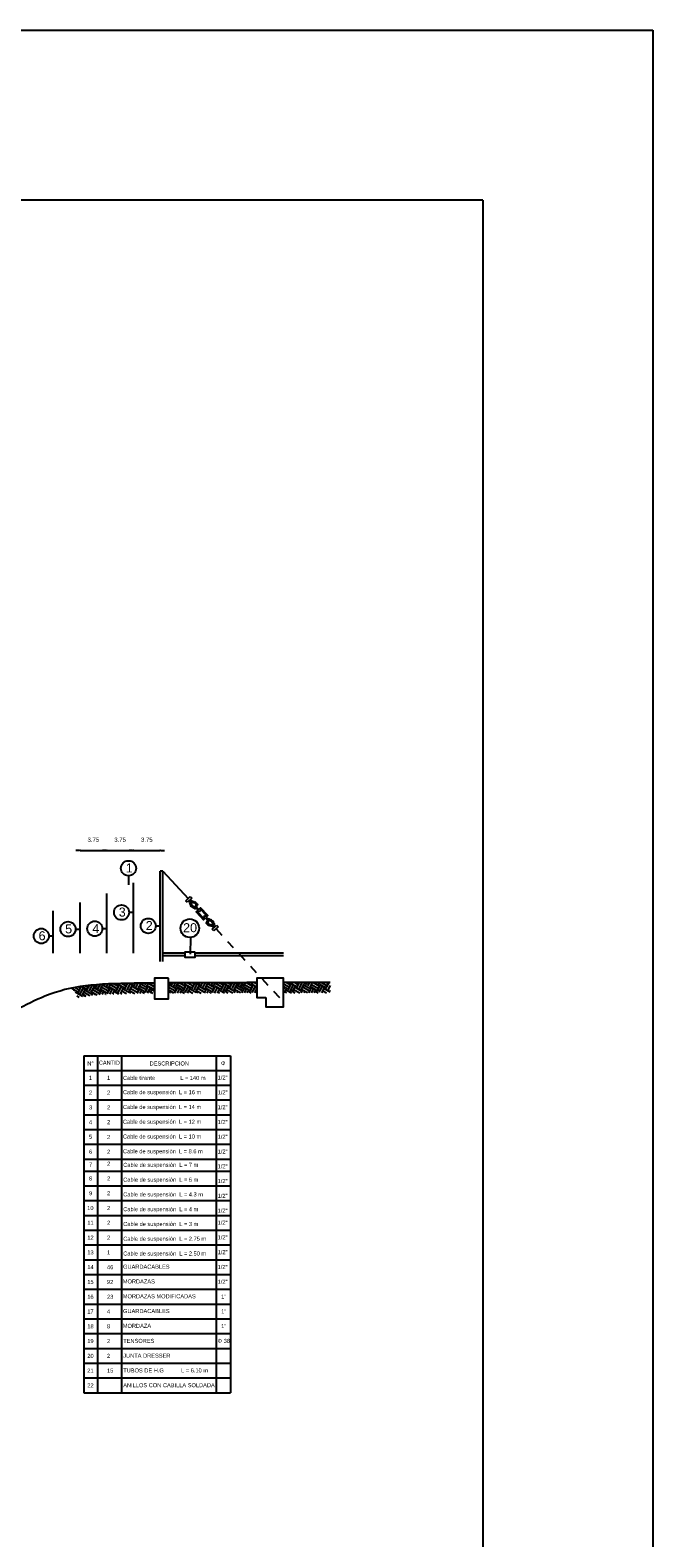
# Model space of a CAD drawing. Header units: metres. Extents: x 2644 to 4131, y 3282 to 4383.
# Tile 46 of 53: x 3114 to 3121, y 4365 to 4383. Entities that reach past the tile are written whole.
import ezdxf

# ---------------------------------------------------------------- set-up
doc = ezdxf.new("R2010")
doc.units = ezdxf.units.M
doc.linetypes.add('ACAD_ISO03W100', pattern=[30, 12, -18])
doc.layers.add('Dibujo', color=7, linetype='Continuous')
doc.styles.get("Standard").update_dxf_attribs({"font": 'arial.ttf'})
doc.dimstyles.new('gestion', dxfattribs={"dimscale": 0, "dimtxt": 0.025, "dimasz": 0.025, "dimexe": 0.02, "dimexo": 0.07, "dimgap": 0.01, "dimtad": 2, "dimtih": 1, "dimtoh": 1, "dimzin": 0, "dimdsep": 46, "dimtxsty": 'Standard', "dimblk": 'DOT', "dimcen": 0, "dimse1": 1, "dimse2": 1, "dimadec": 0, "dimazin": 0, "dimtm": 1e-09, "dimtfac": 1, "dimtix": 1, "dimtmove": 1, "dimatfit": 0, "dimldrblk": 'DOTSMALL', "dimfxl": 1, "dimtolj": 1, "dimtzin": 0, "dimarcsym": 2})
pattern_1 = [(241, (1858.64555, 2990.27211), (0.0298835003, -0.1042161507), [0.076661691, -0.076661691]), (241, (1858.67069, 2990.258176), (0.0298835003, -0.1042161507), [0.076661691, -0.076661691]), (241, (1858.69584, 2990.24424), (0.0298835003, -0.1042161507), [0.076661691, -0.076661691]), (331, (1858.69957, 2990.23121), (0.1042161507, 0.0298835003), [0.076661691, -0.076661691]), (331, (1858.685635, 2990.20607), (0.1042161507, 0.0298835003), [0.076661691, -0.076661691]), (331, (1858.6717, 2990.18092), (0.1042161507, 0.0298835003), [0.076661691, -0.076661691])]

# ---------------------------------------------------------------- blocks, each defined once
blk = doc.blocks.new('_Dot')
at = {"color": 0, "linetype": 'ByBlock', "lineweight": -2}
blk.add_line((-0.5, 0), (-1, 0), dxfattribs=at)
at = {"color": 0, "linetype": 'ByBlock', "const_width": 0.5}
blk.add_lwpolyline([(-0.25, 0, 1), (0.25, 0, 1)], format="xyb", close=True, dxfattribs=at)
blk = doc.blocks.new('*D432')
at = {"color": 0, "lineweight": -2, "transparency": 16777216}
for p, q in [((3114.23, 4373.305), (3114.205, 4373.305)), ((3114.255, 4373.305), (3114.57, 4373.305)), ((3114.595, 4373.305), (3114.62, 4373.305))]:
    blk.add_line(p, q, dxfattribs=at)
at = {"layer": 'Defpoints', "color": 0, "transparency": 16777216}
for p in [(3114.57, 4373.305), (3114.255, 4371.566), (3114.57, 4371.566)]:
    blk.add_point(p, dxfattribs=at)
at = {"color": 0, "lineweight": -2, "transparency": 16777216, "xscale": 0.025, "yscale": 0.025, "zscale": 0.025}
blk.add_blockref('_Dot', (3114.255, 4373.305), dxfattribs=at)
at = {"color": 0, "lineweight": -2, "transparency": 16777216, "xscale": 0.025, "yscale": 0.025, "zscale": 0.025, "rotation": 180}
blk.add_blockref('_Dot', (3114.57, 4373.305), dxfattribs=at)
at = {"color": 0, "transparency": 16777216, "insert": (3114.412, 4373.431), "char_height": 0.05, "attachment_point": 5}
blk.add_mtext('\\A1;3.75', dxfattribs=at)
blk = doc.blocks.new('_DotSmall')
at = {"color": 0, "linetype": 'ByBlock', "const_width": 0.5}
blk.add_lwpolyline([(-0.0625, 0, 1), (0.0625, 0, 1)], format="xyb", close=True, dxfattribs=at)
blk = doc.blocks.new('*D433')
at = {"color": 0, "lineweight": -2, "transparency": 16777216}
for p, q in [((3114.545, 4373.305), (3114.52, 4373.305)), ((3114.57, 4373.305), (3114.885, 4373.305)), ((3114.91, 4373.305), (3114.935, 4373.305))]:
    blk.add_line(p, q, dxfattribs=at)
at = {"layer": 'Defpoints', "color": 0, "transparency": 16777216}
for p in [(3114.885, 4373.305), (3114.57, 4371.566), (3114.885, 4371.566)]:
    blk.add_point(p, dxfattribs=at)
at = {"color": 0, "lineweight": -2, "transparency": 16777216, "xscale": 0.025, "yscale": 0.025, "zscale": 0.025}
blk.add_blockref('_Dot', (3114.57, 4373.305), dxfattribs=at)
at = {"color": 0, "lineweight": -2, "transparency": 16777216, "xscale": 0.025, "yscale": 0.025, "zscale": 0.025, "rotation": 180}
blk.add_blockref('_Dot', (3114.885, 4373.305), dxfattribs=at)
at = {"color": 0, "transparency": 16777216, "insert": (3114.727, 4373.431), "char_height": 0.05, "attachment_point": 5}
blk.add_mtext('\\A1;3.75', dxfattribs=at)
blk = doc.blocks.new('*D434')
at = {"color": 0, "lineweight": -2, "transparency": 16777216}
for p, q in [((3114.86, 4373.305), (3114.835, 4373.305)), ((3114.885, 4373.305), (3115.2, 4373.305)), ((3115.225, 4373.305), (3115.25, 4373.305))]:
    blk.add_line(p, q, dxfattribs=at)
at = {"layer": 'Defpoints', "color": 0, "transparency": 16777216}
for p in [(3115.2, 4373.305), (3114.885, 4371.566), (3115.2, 4371.566)]:
    blk.add_point(p, dxfattribs=at)
at = {"color": 0, "lineweight": -2, "transparency": 16777216, "xscale": 0.025, "yscale": 0.025, "zscale": 0.025}
blk.add_blockref('_Dot', (3114.885, 4373.305), dxfattribs=at)
at = {"color": 0, "lineweight": -2, "transparency": 16777216, "xscale": 0.025, "yscale": 0.025, "zscale": 0.025, "rotation": 180}
blk.add_blockref('_Dot', (3115.2, 4373.305), dxfattribs=at)
at = {"color": 0, "transparency": 16777216, "insert": (3115.042, 4373.431), "char_height": 0.05, "attachment_point": 5}
blk.add_mtext('\\A1;3.75', dxfattribs=at)

msp = doc.modelspace()

# ---------------------------------------------------------------- hatches: boundary and pattern name
at = {"transparency": 33554687}
h = msp.add_hatch(dxfattribs=at)
h.set_pattern_fill('EARTH', color=256, scale=0.012073, angle=241)
h.set_pattern_definition(pattern_1)
edge = h.paths.add_edge_path()
edge.add_spline(control_points=[(3114.159, 4371.684), (3114.211, 4371.695), (3114.426, 4371.73), (3114.744, 4371.74), (3115.05, 4371.743), (3115.133, 4371.743)], knot_values=[1.649805, 1.649805, 1.649805, 1.649805, 1.976795, 2.976795, 3.32699, 3.32699, 3.32699, 3.32699], degree=3, periodic=0)
edge.add_line((3115.133, 4371.743), (3115.133, 4371.623))
edge.add_spline(control_points=[(3115.133, 4371.623), (3115.009, 4371.622), (3114.894, 4371.621), (3114.678, 4371.616), (3114.579, 4371.612), (3114.395, 4371.599), (3114.312, 4371.589), (3114.232, 4371.575), (3114.23, 4371.575), (3114.229, 4371.575)], knot_values=[1.650847, 1.650847, 1.650847, 1.650847, 2.174145, 2.174145, 2.698486, 2.698486, 3.216199, 3.216199, 3.22529, 3.22529, 3.22529, 3.22529], degree=3, periodic=0)
edge.add_line((3114.229, 4371.575), (3114.159, 4371.684))
h = msp.add_hatch(dxfattribs=at)
h.set_pattern_fill('EARTH', color=256, scale=0.012073, angle=241)
h.set_pattern_definition(pattern_1)
edge = h.paths.add_edge_path()
edge.add_spline(control_points=[(3115.298, 4371.744), (3115.406, 4371.745), (3115.683, 4371.745), (3116.002, 4371.747), (3116.338, 4371.748)], knot_values=[0.391055, 0.391055, 0.391055, 0.391055, 0.816754, 1.425699, 1.425699, 1.425699, 1.425699], degree=3, periodic=0)
edge.add_line((3116.338, 4371.748), (3116.338, 4371.627))
edge.add_spline(control_points=[(3116.338, 4371.627), (3116.227, 4371.627), (3116.132, 4371.626), (3115.882, 4371.626), (3115.76, 4371.625), (3115.522, 4371.624), (3115.407, 4371.624), (3115.299, 4371.623)], knot_values=[0.391202, 0.391202, 0.391202, 0.391202, 0.592546, 0.592546, 0.995527, 0.995527, 1.425699, 1.425699, 1.425699, 1.425699], degree=3, periodic=0)
edge.add_line((3115.298, 4371.623), (3115.298, 4371.744))
h = msp.add_hatch(dxfattribs=at)
h.set_pattern_fill('EARTH', color=256, scale=0.012073, angle=241)
h.set_pattern_definition(pattern_1)
edge = h.paths.add_edge_path()
edge.add_spline(control_points=[(3116.651, 4371.748), (3116.807, 4371.748), (3116.988, 4371.748), (3117.2, 4371.748)], knot_values=[0, 0, 0, 0, 0.223346, 0.223346, 0.223346, 0.223346], degree=3, periodic=0)
edge.add_line((3117.2, 4371.748), (3117.2, 4371.628))
edge.add_spline(control_points=[(3117.2, 4371.628), (3117.009, 4371.628), (3116.843, 4371.627), (3116.682, 4371.627), (3116.666, 4371.627), (3116.651, 4371.627)], knot_values=[0, 0, 0, 0, 0.201552, 0.201552, 0.223346, 0.223346, 0.223346, 0.223346], degree=3, periodic=0)
edge.add_line((3116.651, 4371.627), (3116.651, 4371.748))

# ---------------------------------------------------------------- linework, layer by layer
for p, q in [((3115.2, 4371.997), (3115.2, 4373.059)), ((3115.232, 4373.059), (3115.2, 4373.059)), ((3115.232, 4371.997), (3115.232, 4373.059)), ((3115.232, 4373.059), (3115.528, 4372.738)), ((3114.831, 4372.9), (3114.831, 4373.006)), ((3114.885, 4372.094), (3114.885, 4372.922)), ((3114.255, 4372.094), (3114.255, 4372.69)), ((3114.57, 4372.094), (3114.57, 4372.799)), ((3115.502, 4372.713), (3115.554, 4372.762)), ((3115.521, 4372.694), (3115.502, 4372.713)), ((3115.572, 4372.742), (3115.521, 4372.694)), ((3115.554, 4372.762), (3115.572, 4372.742)), ((3113.94, 4372.094), (3113.94, 4372.595)), ((3114.833, 4372.576), (3114.885, 4372.576)), ((3115.615, 4372.633), (3115.646, 4372.602)), ((3115.626, 4372.635), (3115.653, 4372.608)), ((3115.654, 4372.593), (3115.664, 4372.583)), ((3115.661, 4372.6), (3115.671, 4372.59)), ((3115.724, 4372.519), (3115.714, 4372.529)), ((3115.731, 4372.526), (3115.721, 4372.535)), ((3115.758, 4372.483), (3115.732, 4372.51)), ((3115.77, 4372.485), (3115.739, 4372.517)), ((3114.203, 4372.379), (3114.255, 4372.379)), ((3114.518, 4372.384), (3114.57, 4372.384)), ((3115.148, 4372.417), (3115.2, 4372.417)), ((3115.812, 4372.376), (3115.864, 4372.425)), ((3115.831, 4372.357), (3115.812, 4372.376)), ((3115.882, 4372.405), (3115.831, 4372.357)), ((3115.864, 4372.425), (3115.882, 4372.405)), ((3113.888, 4372.298), (3113.94, 4372.298)), ((3115.556, 4372.28), (3115.553, 4372.084)), ((3115.491, 4372.094), (3115.232, 4372.094)), ((3115.491, 4372.062), (3115.232, 4372.062)), ((3116.651, 4372.094), (3115.611, 4372.094)), ((3116.651, 4372.062), (3115.611, 4372.062)), ((3114.3, 4370.887), (3116.027, 4370.887)), ((3114.3, 4370.887), (3114.3, 4366.918)), ((3114.46, 4370.887), (3114.46, 4366.918)), ((3114.745, 4370.887), (3114.745, 4366.918)), ((3115.858, 4370.887), (3115.858, 4366.918)), ((3116.027, 4370.887), (3116.027, 4366.918)), ((3114.3, 4370.714), (3116.027, 4370.714)), ((3114.3, 4370.54), (3116.027, 4370.54)), ((3114.3, 4370.366), (3116.027, 4370.366)), ((3114.3, 4370.192), (3116.027, 4370.192)), ((3114.3, 4370.018), (3116.027, 4370.018)), ((3114.3, 4369.844), (3116.027, 4369.844)), ((3114.3, 4369.67), (3116.027, 4369.67)), ((3114.3, 4369.529), (3116.027, 4369.529)), ((3114.3, 4369.355), (3116.027, 4369.355)), ((3114.3, 4369.181), (3116.027, 4369.181)), ((3114.3, 4369.007), (3116.027, 4369.007)), ((3114.3, 4368.833), (3116.027, 4368.833)), ((3114.3, 4368.659), (3115.997, 4368.659)), ((3114.3, 4368.659), (3116.027, 4368.659)), ((3114.3, 4368.484), (3115.997, 4368.484)), ((3114.3, 4368.484), (3116.027, 4368.484)), ((3114.3, 4368.31), (3115.997, 4368.31)), ((3114.3, 4368.31), (3116.027, 4368.31)), ((3114.3, 4368.136), (3115.997, 4368.136)), ((3114.3, 4368.136), (3116.027, 4368.136)), ((3114.3, 4367.962), (3116.027, 4367.962)), ((3114.3, 4367.962), (3116.027, 4367.962)), ((3114.3, 4367.788), (3116.027, 4367.788)), ((3114.3, 4367.614), (3116.027, 4367.614)), ((3114.3, 4367.44), (3116.027, 4367.44)), ((3114.3, 4367.266), (3116.027, 4367.266)), ((3114.3, 4367.092), (3116.027, 4367.092)), ((3114.3, 4366.918), (3116.027, 4366.918))]:
    msp.add_line(p, q)
at = {"linetype": 'ACAD_ISO03W100', "ltscale": 0.0005}
msp.add_line((3115.857, 4372.381), (3116.651, 4371.52), dxfattribs=at)
for points in [[(3115.646, 4372.602), (3115.623, 4372.581), (3115.71, 4372.489), (3115.732, 4372.51)], [(3115.654, 4372.593), (3115.64, 4372.58), (3115.71, 4372.506), (3115.724, 4372.519)], [(3115.739, 4372.517), (3115.761, 4372.538), (3115.675, 4372.629), (3115.653, 4372.608)], [(3115.731, 4372.526), (3115.744, 4372.538), (3115.674, 4372.612), (3115.661, 4372.6)], [(3115.671, 4372.59), (3115.664, 4372.583)], [(3115.714, 4372.529), (3115.721, 4372.535)], [(3116.651, 4371.571), (3116.651, 4371.799), (3116.338, 4371.799), (3116.338, 4371.571), (3116.442, 4371.571)], [(3116.442, 4371.571), (3116.442, 4371.463), (3116.651, 4371.463), (3116.651, 4371.799), (3116.442, 4371.799)]]:
    msp.add_lwpolyline(points)
for points in [[(3115.611, 4372.106), (3115.491, 4372.106), (3115.491, 4372.049), (3115.611, 4372.049)], [(3115.298, 4371.799), (3115.133, 4371.799), (3115.133, 4371.556), (3115.298, 4371.556)]]:
    msp.add_lwpolyline(points, close=True)
for centre, radius in [((3114.826, 4373.095), 0.0887), ((3115.552, 4372.713), 0.0079), ((3115.557, 4372.682), 0.0079), ((3115.563, 4372.667), 0.0079), ((3115.566, 4372.705), 0.0079), ((3115.58, 4372.698), 0.0079), ((3115.595, 4372.695), 0.0079), ((3115.595, 4372.695), 0.0079), ((3115.595, 4372.695), 0.0079), ((3115.611, 4372.691), 0.0079), ((3115.611, 4372.691), 0.0079), ((3115.611, 4372.691), 0.0079), ((3115.611, 4372.691), 0.0079), ((3115.622, 4372.68), 0.0079), ((3115.622, 4372.68), 0.0079), ((3115.622, 4372.68), 0.0079), ((3115.633, 4372.668), 0.0079), ((3115.633, 4372.668), 0.0079), ((3115.633, 4372.668), 0.0079), ((3115.633, 4372.668), 0.0079), ((3114.744, 4372.575), 0.0887), ((3115.059, 4372.416), 0.0887), ((3115.548, 4372.389), 0.109), ((3115.569, 4372.652), 0.0079), ((3115.569, 4372.652), 0.0079), ((3115.569, 4372.652), 0.0079), ((3115.569, 4372.652), 0.0079), ((3115.582, 4372.643), 0.0079), ((3115.582, 4372.643), 0.0079), ((3115.582, 4372.643), 0.0079), ((3115.582, 4372.643), 0.0079), ((3115.594, 4372.634), 0.0079), ((3115.626, 4372.654), 0.0079), ((3115.626, 4372.654), 0.0079), ((3115.626, 4372.654), 0.0079), ((3115.79, 4372.485), 0.0079), ((3113.799, 4372.297), 0.0887), ((3114.114, 4372.378), 0.0887), ((3114.429, 4372.383), 0.0887), ((3115.752, 4372.45), 0.0079), ((3115.752, 4372.45), 0.0079), ((3115.752, 4372.45), 0.0079), ((3115.752, 4372.45), 0.0079), ((3115.758, 4372.465), 0.0079), ((3115.758, 4372.465), 0.0079), ((3115.758, 4372.465), 0.0079), ((3115.763, 4372.439), 0.0079), ((3115.763, 4372.439), 0.0079), ((3115.763, 4372.439), 0.0079), ((3115.774, 4372.428), 0.0079), ((3115.774, 4372.428), 0.0079), ((3115.774, 4372.428), 0.0079), ((3115.774, 4372.428), 0.0079), ((3115.789, 4372.424), 0.0079), ((3115.789, 4372.424), 0.0079), ((3115.789, 4372.424), 0.0079), ((3115.803, 4372.476), 0.0079), ((3115.804, 4372.42), 0.0079), ((3115.816, 4372.466), 0.0079), ((3115.816, 4372.466), 0.0079), ((3115.816, 4372.466), 0.0079), ((3115.816, 4372.466), 0.0079), ((3115.819, 4372.413), 0.0079), ((3115.821, 4372.452), 0.0079), ((3115.828, 4372.437), 0.0079), ((3115.833, 4372.406), 0.0079)]:
    msp.add_circle(centre, radius)
for centre, start, end in [((3115.554, 4372.697), 60.8802, 10.7535), ((3115.609, 4372.628), 55.9022, 43.1497), ((3115.619, 4372.64), 235.9022, 223.1497), ((3115.775, 4372.491), 235.9022, 223.1497), ((3115.765, 4372.479), 55.9022, 43.1497), ((3115.765, 4372.479), 55.9022, 43.1497), ((3115.765, 4372.479), 55.9022, 43.1497), ((3115.765, 4372.479), 55.9022, 43.1497), ((3115.83, 4372.422), 240.8802, 190.7535)]:
    msp.add_arc(centre, 0.0079, start, end)
for points, knots in [([(3115.133, 4371.743), (3115.05, 4371.743), (3114.744, 4371.74), (3114.298, 4371.725), (3113.902, 4371.628), (3113.617, 4371.485), (3113.492, 4371.422)], [1.649805, 1.649805, 1.649805, 1.649805, 2, 3, 4, 4.68403, 4.68403, 4.68403, 4.68403]), ([(3116.338, 4371.748), (3116.002, 4371.747), (3115.683, 4371.745), (3115.406, 4371.745), (3115.298, 4371.744)], [0.391055, 0.391055, 0.391055, 0.391055, 1, 1.425699, 1.425699, 1.425699, 1.425699])]:
    msp.add_open_spline(points, degree=3, knots=knots)
msp.add_open_spline([(3117.2, 4371.748), (3116.988, 4371.748), (3116.807, 4371.748), (3116.651, 4371.748)], degree=3)
at = {"layer": 'Dibujo', "color": 0, "linetype": 'ByBlock'}
for p, q in [((3100.001, 4382.965), (3121.001, 4382.965)), ((3121.001, 4382.965), (3121.001, 4353.265)), ((3119.001, 4380.965), (3102.001, 4380.965)), ((3119.001, 4380.965), (3119.001, 4355.265))]:
    msp.add_line(p, q, dxfattribs=at)

# ---------------------------------------------------------------- texts
for s, height, p in [('1', 0.106, (3114.793, 4373.045)), ('3', 0.106, (3114.711, 4372.526)), ('6', 0.106, (3113.767, 4372.247)), ('5', 0.106, (3114.08, 4372.328)), ('4', 0.106, (3114.401, 4372.333)), ('2', 0.106, (3115.029, 4372.367)), ('20', 0.1058, (3115.469, 4372.342)), ('N°', 0.0477, (3114.341, 4370.772)), ('CANTID', 0.0477, (3114.476, 4370.781)), ('DESCRIPCION', 0.04772, (3115.075, 4370.772)), ('Φ ', 0.0477, (3115.915, 4370.776)), ('1', 0.0477, (3114.36, 4370.603)), ('1', 0.0477, (3114.573, 4370.603)), ('Cable tirante                L = 140 m', 0.04772, (3114.761, 4370.602)), ('1/2"', 0.0477, (3115.876, 4370.606)), ('2', 0.0477, (3114.361, 4370.429)), ('2', 0.0477, (3114.574, 4370.429)), ('Cable de suspensión  L = 16 m', 0.04772, (3114.761, 4370.434)), ('1/2"', 0.0477, (3115.876, 4370.431)), ('3', 0.0477, (3114.362, 4370.255)), ('2', 0.0477, (3114.574, 4370.255)), ('Cable de suspensión  L = 14 m', 0.04772, (3114.761, 4370.26)), ('1/2"', 0.0477, (3115.876, 4370.257)), ('4', 0.0477, (3114.361, 4370.081)), ('2', 0.0477, (3114.574, 4370.081)), ('Cable de suspensión  L = 12 m', 0.04772, (3114.761, 4370.086)), ('1/2"', 0.0477, (3115.876, 4370.083)), ('5', 0.0477, (3114.361, 4369.908)), ('2', 0.0477, (3114.574, 4369.907)), ('Cable de suspensión  L = 10 m', 0.04772, (3114.761, 4369.912)), ('1/2"', 0.0477, (3115.876, 4369.909)), ('6', 0.0477, (3114.361, 4369.733)), ('2', 0.0477, (3114.574, 4369.733)), ('Cable de suspensión  L = 8.6 m', 0.04772, (3114.761, 4369.738)), ('1/2"', 0.0477, (3115.876, 4369.735)), ('7', 0.0477, (3114.361, 4369.58)), ('2', 0.0477, (3114.574, 4369.592)), ('Cable de suspensión  L = 7 m', 0.04772, (3114.764, 4369.578)), ('1/2"', 0.0477, (3115.876, 4369.561)), ('8', 0.0477, (3114.361, 4369.418)), ('2', 0.0477, (3114.574, 4369.418)), ('Cable de suspensión  L = 6 m', 0.04772, (3114.764, 4369.404)), ('1/2"', 0.0477, (3115.876, 4369.387)), ('10', 0.0477, (3114.34, 4369.07)), ('9', 0.0477, (3114.362, 4369.244)), ('2', 0.0477, (3114.574, 4369.244)), ('2', 0.0477, (3114.574, 4369.07)), ('Cable de suspensión  L = 4.3 m', 0.04772, (3114.764, 4369.23)), ('1/2"', 0.0477, (3115.876, 4369.213)), ('11', 0.0477, (3114.341, 4368.896)), ('2', 0.0477, (3114.574, 4368.896)), ('Cable de suspensión  L = 4 m', 0.04772, (3114.764, 4369.056)), ('1/2"', 0.0477, (3115.876, 4369.039)), ('1/2"', 0.0477, (3115.876, 4368.898)), ('12', 0.0477, (3114.341, 4368.721)), ('2', 0.0477, (3114.574, 4368.721)), ('Cable de suspensión  L = 3 m', 0.04772, (3114.764, 4368.882)), ('Cable de suspensión  L = 2.75 m', 0.04772, (3114.764, 4368.708)), ('1/2"', 0.0477, (3115.876, 4368.724)), ('13', 0.0477, (3114.341, 4368.548)), ('1', 0.0477, (3114.573, 4368.547)), ('Cable de suspensión  L = 2.50 m', 0.04772, (3114.764, 4368.534)), ('1/2"', 0.0477, (3115.876, 4368.55)), ('14', 0.0477, (3114.341, 4368.374)), ('46', 0.0477, (3114.573, 4368.373)), ('GUARDACABLES', 0.04772, (3114.762, 4368.379)), ('1/2"', 0.0477, (3115.876, 4368.376)), ('15', 0.0477, (3114.341, 4368.199)), ('92', 0.0477, (3114.573, 4368.199)), ('MORDAZAS', 0.0477, (3114.759, 4368.205)), ('1/2"', 0.0477, (3115.876, 4368.202)), ('16', 0.0477, (3114.341, 4368.025)), ('23', 0.0477, (3114.573, 4368.025)), ('MORDAZAS MODIFICADAS', 0.04772, (3114.759, 4368.03)), ('1"', 0.0477, (3115.918, 4368.027)), ('17', 0.0477, (3114.341, 4367.851)), ('4', 0.0477, (3114.573, 4367.851)), ('GUARDACABLES', 0.04772, (3114.762, 4367.856)), ('1"', 0.0477, (3115.918, 4367.853)), ('18', 0.0477, (3114.341, 4367.677)), ('8', 0.0477, (3114.573, 4367.677)), ('MORDAZA', 0.0477, (3114.759, 4367.682)), ('1"', 0.0477, (3115.918, 4367.679)), ('19', 0.0477, (3114.341, 4367.503)), ('2', 0.0477, (3114.573, 4367.503)), ('TENSORES ', 0.0477, (3114.764, 4367.505)), ('Φ 38', 0.0477, (3115.875, 4367.505)), ('20', 0.0477, (3114.341, 4367.329)), ('2', 0.0477, (3114.573, 4367.329)), ('JUNTA DRESSER ', 0.04772, (3114.764, 4367.331)), ('21', 0.0477, (3114.341, 4367.155)), ('15', 0.0477, (3114.573, 4367.155)), ('TUBOS DE H.G           L = 6.10 m', 0.04772, (3114.764, 4367.157)), ('22', 0.0477, (3114.341, 4366.981)), ('ANILLOS CON CABILLA SOLDADA', 0.04772, (3114.764, 4366.983))]:
    msp.add_text(s, height=height).set_placement(p)

# ---------------------------------------------------------------- dimensions: what is measured, and where the dimension line sits
for base, p1, p2, picture, middle in [((3114.57, 4373.305), (3114.255, 4371.566), (3114.57, 4371.566), '*D432', (3114.412, 4373.431)), ((3114.885, 4373.305), (3114.57, 4371.566), (3114.885, 4371.566), '*D433', (3114.727, 4373.431)), ((3115.2, 4373.305), (3114.885, 4371.566), (3115.2, 4371.566), '*D434', (3115.042, 4373.431))]:
    dim = msp.add_linear_dim(base=base, p1=p1, p2=p2, text='3.75', dimstyle='gestion', override={"dimscale": 1, "dimtxt": 0.05, "dimgap": 0.1})
    dim.commit()
    dim.dimension.update_dxf_attribs({"geometry": picture, "text_midpoint": middle})

doc.saveas('drawing.dxf')
